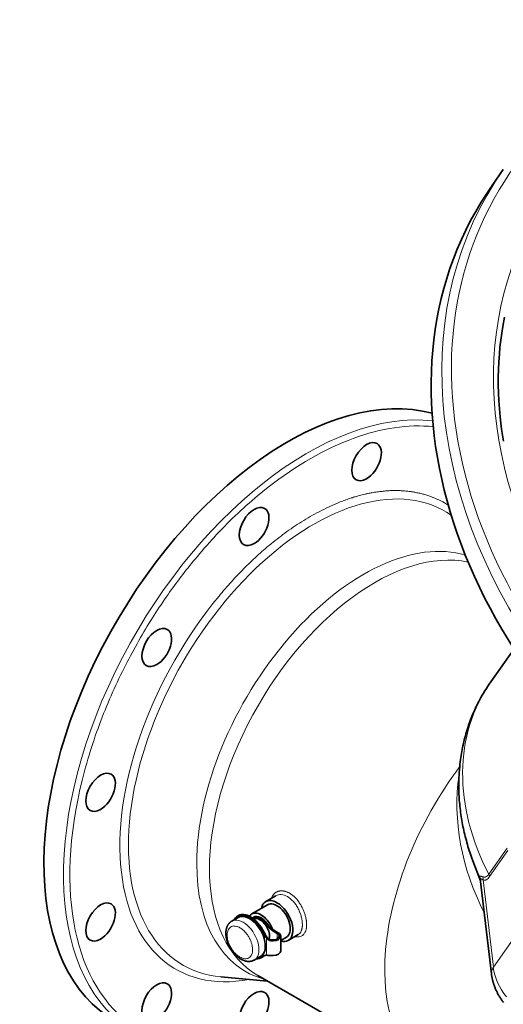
# Model space of a CAD drawing. Header units: inches. Extents: x 2797 to 3517, y 163 to 889.
# Tile 23 of 26: x 3324 to 3389, y 757 to 888. Entities that reach past the tile are written whole.
import ezdxf

# ---------------------------------------------------------------- set-up
doc = ezdxf.new("R2010")
doc.units = ezdxf.units.IN
doc.header["$MEASUREMENT"] = 0

msp = doc.modelspace()

# ---------------------------------------------------------------- linework, layer by layer
at = {"color": 7, "lineweight": 35, "ltscale": 0.307403}
msp.add_line((3388.71, 868.27), (3387.3, 866.26), dxfattribs=at)
at = {"color": 7, "lineweight": 35}
for p, q in [((3390.15, 804.24), (3387.04, 799.81)), ((3387.13, 760.82), (3385.63, 773.51)), ((3357.24, 759.83), (3351.01, 760.4)), ((3355.95, 760.58), (3379.35, 747.07))]:
    msp.add_line(p, q, dxfattribs=at)
at = {"color": 7, "lineweight": 13}
for p, q in [((3386.79, 774.12), (3389.24, 777.61)), ((3389.34, 777.28), (3386.89, 773.8)), ((3386.01, 773.35), (3387.39, 761.68)), ((3387.39, 761.68), (3390.64, 766.31))]:
    msp.add_line(p, q, dxfattribs=at)
at = {"color": 7, "lineweight": 35, "ltscale": 0.356478}
msp.add_line((3385.67, 773.22), (3384.66, 775.89), dxfattribs=at)
at = {"color": 7, "lineweight": 35, "ltscale": 0.193073}
msp.add_line((3358.33, 771.24), (3357, 770.46), dxfattribs=at)
at = {"color": 7, "lineweight": 13, "ltscale": 0.00048}
msp.add_line((3358.34, 771.24), (3358.33, 771.23), dxfattribs=at)
at = {"color": 7, "lineweight": 35, "ltscale": 0.306189}
msp.add_line((3357.25, 770.03), (3355.13, 768.8), dxfattribs=at)
at = {"color": 7, "lineweight": 35, "ltscale": 0.122476}
msp.add_line((3353.32, 768.34), (3352.47, 767.85), dxfattribs=at)
at = {"color": 7, "lineweight": 35, "ltscale": 0.020412}
msp.add_line((3353.22, 768.51), (3353.36, 768.59), dxfattribs=at)
at = {"color": 7, "lineweight": 35, "ltscale": 0.02041}
msp.add_line((3355.38, 768.37), (3355.23, 768.29), dxfattribs=at)
at = {"color": 7, "lineweight": 13, "ltscale": 0.020413}
for p, q in [((3357.08, 767.37), (3357.22, 767.46)), ((3356.6, 766.32), (3356.74, 766.4)), ((3356.74, 763.19), (3356.6, 763.1))]:
    msp.add_line(p, q, dxfattribs=at)
at = {"color": 7, "lineweight": 13, "ltscale": 0.020414}
msp.add_line((3358.07, 766.64), (3357.93, 766.56), dxfattribs=at)
at = {"color": 7, "lineweight": 35, "ltscale": 0.087543}
msp.add_line((3357.93, 766.56), (3358.54, 766.21), dxfattribs=at)
at = {"color": 7, "lineweight": 35, "ltscale": 0.087545}
msp.add_line((3358.68, 766.29), (3358.07, 766.64), dxfattribs=at)
at = {"color": 7, "lineweight": 13, "ltscale": 0.091855}
msp.add_line((3358.54, 765.47), (3358.54, 766.21), dxfattribs=at)
at = {"color": 7, "lineweight": 35, "ltscale": 0.244949}
msp.add_line((3359, 763.88), (3359, 765.84), dxfattribs=at)
at = {"color": 7, "lineweight": 35, "ltscale": 0.107614}
msp.add_line((3359.75, 765.7), (3359, 765.27), dxfattribs=at)
at = {"color": 7, "lineweight": 35, "ltscale": 0.193055}
msp.add_line((3361.33, 766.04), (3360, 765.27), dxfattribs=at)
at = {"color": 7, "lineweight": 13, "ltscale": 0.2828}
msp.add_line((3357.12, 765.54), (3357.12, 763.28), dxfattribs=at)
at = {"color": 7, "lineweight": 13, "ltscale": 0.039661}
msp.add_line((3358.27, 765.37), (3357.99, 765.21), dxfattribs=at)
at = {"color": 7, "lineweight": 35, "ltscale": 0.122475}
msp.add_line((3356.32, 763.14), (3355.47, 762.65), dxfattribs=at)
at = {"color": 7, "lineweight": 35, "ltscale": 0.020413}
msp.add_line((3356.42, 762.97), (3356.56, 763.05), dxfattribs=at)
at = {"color": 7, "lineweight": 35}
for points in [[(3388.72, 831.96), (3388.59, 832.77), (3388.48, 833.59), (3388.38, 834.4), (3388.29, 835.21), (3388.19, 836.28), (3388.12, 837.35), (3388.08, 838.41), (3388.05, 839.46), (3388.05, 840.51), (3388.08, 841.55), (3388.12, 842.58), (3388.19, 843.61), (3388.27, 844.54), (3388.38, 845.47), (3388.5, 846.38), (3388.64, 847.3), (3388.87, 848.55)], [(3387.04, 799.81), (3386.84, 799.52), (3386.64, 799.23), (3386.45, 798.93), (3386.26, 798.63), (3386.08, 798.32), (3385.9, 798.02), (3385.72, 797.71), (3385.55, 797.39), (3385.44, 797.18), (3385.33, 796.96), (3385.22, 796.74), (3385.11, 796.52), (3385.01, 796.3), (3384.91, 796.08), (3384.81, 795.85), (3384.71, 795.63), (3384.61, 795.4), (3384.52, 795.18), (3384.43, 794.95), (3384.34, 794.72), (3384.26, 794.49), (3384.17, 794.26), (3384.09, 794.03), (3384.01, 793.8), (3383.88, 793.39), (3383.8, 793.13), (3383.73, 792.87), (3383.65, 792.61), (3383.58, 792.35), (3383.51, 792.09), (3383.45, 791.82), (3383.39, 791.56), (3383.33, 791.29), (3383.27, 791.03), (3383.22, 790.76), (3383.17, 790.5), (3383.12, 790.23), (3383.08, 789.96), (3383.04, 789.69), (3383, 789.42), (3382.96, 789.15), (3382.92, 788.79), (3382.89, 788.43), (3382.85, 788.07), (3382.83, 787.71), (3382.8, 787.35), (3382.79, 786.99), (3382.78, 786.63), (3382.77, 786.27), (3382.77, 785.9), (3382.77, 785.54), (3382.78, 785.17), (3382.79, 784.81), (3382.81, 784.54), (3382.82, 784.27), (3382.84, 784), (3382.86, 783.72), (3382.89, 783.45), (3382.91, 783.18), (3382.94, 782.91), (3382.98, 782.64), (3383.01, 782.37), (3383.05, 782.1), (3383.09, 781.83), (3383.13, 781.56), (3383.18, 781.29), (3383.23, 781.02), (3383.28, 780.75), (3383.33, 780.48), (3383.39, 780.21), (3383.45, 779.95), (3383.51, 779.68), (3383.57, 779.41), (3383.64, 779.15), (3383.7, 778.88), (3383.78, 778.62), (3383.85, 778.35), (3383.93, 778.09), (3384, 777.83), (3384.08, 777.56), (3384.17, 777.3), (3384.25, 777.04), (3384.34, 776.78), (3384.43, 776.52), (3384.52, 776.26), (3384.66, 775.89)], [(3352.47, 767.85), (3352.43, 767.83), (3352.4, 767.8), (3352.36, 767.78), (3352.33, 767.75), (3352.3, 767.73), (3352.27, 767.71), (3352.24, 767.69), (3352.22, 767.66), (3352.19, 767.64), (3352.17, 767.62), (3352.15, 767.59), (3352.12, 767.57), (3352.1, 767.54), (3352.08, 767.52), (3352.06, 767.49), (3352.04, 767.46), (3352.02, 767.43), (3352, 767.41), (3351.98, 767.38), (3351.96, 767.35), (3351.94, 767.32), (3351.93, 767.29), (3351.91, 767.26), (3351.89, 767.23), (3351.88, 767.2), (3351.86, 767.17), (3351.85, 767.14), (3351.84, 767.11), (3351.82, 767.08), (3351.81, 767.04), (3351.8, 767.01), (3351.79, 766.98), (3351.78, 766.95), (3351.77, 766.92), (3351.76, 766.87), (3351.75, 766.83), (3351.74, 766.79), (3351.73, 766.75), (3351.72, 766.71), (3351.71, 766.67), (3351.7, 766.62), (3351.7, 766.58), (3351.69, 766.54), (3351.69, 766.5), (3351.68, 766.46), (3351.68, 766.43), (3351.68, 766.39), (3351.68, 766.35), (3351.68, 766.31), (3351.67, 766.27), (3351.67, 766.23)], [(3351.67, 766.23), (3351.68, 766.16), (3351.68, 766.08), (3351.68, 766), (3351.69, 765.96), (3351.69, 765.92), (3351.7, 765.87), (3351.7, 765.83), (3351.71, 765.78), (3351.72, 765.73), (3351.72, 765.67), (3351.73, 765.62), (3351.74, 765.57), (3351.76, 765.51), (3351.77, 765.46), (3351.78, 765.4), (3351.8, 765.35), (3351.81, 765.29), (3351.83, 765.23), (3351.85, 765.17), (3351.87, 765.11), (3351.89, 765.05), (3351.91, 764.99), (3351.93, 764.93), (3351.96, 764.86), (3351.99, 764.8), (3352.01, 764.73), (3352.04, 764.67), (3352.07, 764.6), (3352.1, 764.54), (3352.14, 764.47), (3352.17, 764.4), (3352.21, 764.34), (3352.25, 764.27), (3352.29, 764.2), (3352.33, 764.13), (3352.37, 764.07), (3352.41, 764), (3352.46, 763.93), (3352.5, 763.87), (3352.54, 763.82), (3352.58, 763.76), (3352.62, 763.71), (3352.66, 763.66), (3352.7, 763.61), (3352.75, 763.56), (3352.79, 763.51), (3352.84, 763.46), (3352.88, 763.41), (3352.94, 763.35), (3353, 763.29), (3353.06, 763.23), (3353.13, 763.17), (3353.19, 763.11), (3353.26, 763.06), (3353.32, 763.01), (3353.36, 762.98), (3353.39, 762.96), (3353.45, 762.91), (3353.51, 762.87), (3353.58, 762.83), (3353.64, 762.79), (3353.68, 762.77), (3353.72, 762.75), (3353.76, 762.72), (3353.8, 762.7), (3353.84, 762.68), (3353.88, 762.66), (3353.92, 762.64), (3353.96, 762.63), (3354.02, 762.61), (3354.07, 762.59), (3354.12, 762.57), (3354.17, 762.55), (3354.22, 762.53), (3354.27, 762.52), (3354.32, 762.51), (3354.37, 762.5), (3354.42, 762.49), (3354.47, 762.48), (3354.52, 762.47), (3354.57, 762.47), (3354.6, 762.47), (3354.64, 762.46), (3354.67, 762.46), (3354.71, 762.46), (3354.74, 762.46), (3354.78, 762.46), (3354.81, 762.46), (3354.85, 762.47), (3354.88, 762.47), (3354.91, 762.47), (3354.94, 762.47), (3354.97, 762.48), (3355, 762.48), (3355.03, 762.49), (3355.06, 762.5), (3355.09, 762.5), (3355.12, 762.51), (3355.16, 762.52), (3355.19, 762.53), (3355.23, 762.54), (3355.26, 762.56), (3355.3, 762.57), (3355.34, 762.59), (3355.39, 762.61), (3355.43, 762.63), (3355.47, 762.65)], [(3357.26, 765.62), (3357.29, 765.6), (3357.31, 765.57), (3357.34, 765.55), (3357.37, 765.53), (3357.4, 765.5), (3357.43, 765.48), (3357.46, 765.46), (3357.49, 765.45), (3357.52, 765.43), (3357.55, 765.41), (3357.59, 765.4), (3357.62, 765.39), (3357.66, 765.37), (3357.69, 765.36), (3357.73, 765.35), (3357.76, 765.35), (3357.8, 765.34), (3357.84, 765.34), (3357.87, 765.33), (3357.91, 765.33), (3357.95, 765.33), (3357.98, 765.33), (3358.02, 765.33), (3358.06, 765.33), (3358.1, 765.34), (3358.14, 765.34), (3358.19, 765.35), (3358.23, 765.36), (3358.27, 765.37)], [(3357.99, 765.21), (3357.96, 765.21), (3357.92, 765.21), (3357.88, 765.21), (3357.84, 765.21), (3357.8, 765.21), (3357.77, 765.22), (3357.73, 765.22), (3357.7, 765.23), (3357.67, 765.23), (3357.64, 765.24), (3357.61, 765.25), (3357.57, 765.26), (3357.54, 765.27), (3357.51, 765.28), (3357.48, 765.29), (3357.45, 765.3), (3357.42, 765.32), (3357.39, 765.33), (3357.36, 765.35), (3357.32, 765.37), (3357.29, 765.39), (3357.26, 765.42), (3357.23, 765.44), (3357.2, 765.46), (3357.18, 765.49), (3357.15, 765.52), (3357.12, 765.54)], [(3357.12, 763.28), (3357.18, 763.28), (3357.25, 763.27), (3357.33, 763.27), (3357.42, 763.26), (3357.5, 763.26), (3357.6, 763.25), (3357.65, 763.25), (3357.71, 763.25), (3357.75, 763.25), (3357.79, 763.24), (3357.86, 763.24), (3357.93, 763.25), (3357.96, 763.25), (3357.99, 763.25)], [(3388.73, 756.98), (3388.68, 757.05), (3388.63, 757.13), (3388.57, 757.2), (3388.52, 757.27), (3388.47, 757.34), (3388.42, 757.42), (3388.37, 757.49), (3388.32, 757.57), (3388.28, 757.64), (3388.23, 757.72), (3388.18, 757.79), (3388.14, 757.87), (3388.09, 757.95), (3388.05, 758.03), (3388, 758.11), (3387.96, 758.19), (3387.92, 758.27), (3387.88, 758.35), (3387.84, 758.43), (3387.8, 758.52), (3387.76, 758.6), (3387.72, 758.68), (3387.68, 758.77), (3387.65, 758.85), (3387.61, 758.94), (3387.58, 759.02), (3387.55, 759.11), (3387.52, 759.2), (3387.49, 759.28), (3387.46, 759.37), (3387.43, 759.44), (3387.41, 759.51), (3387.39, 759.58), (3387.37, 759.65), (3387.35, 759.72), (3387.33, 759.8), (3387.31, 759.87), (3387.29, 759.94), (3387.28, 760.01), (3387.26, 760.09), (3387.24, 760.16), (3387.23, 760.23), (3387.21, 760.31), (3387.2, 760.38), (3387.19, 760.45), (3387.17, 760.53), (3387.16, 760.6), (3387.15, 760.68), (3387.14, 760.75), (3387.13, 760.82)]]:
    msp.add_lwpolyline(points, dxfattribs=at)
at = {"color": 7, "lineweight": 13}
for points in [[(3369.14, 824.6), (3369.32, 824.65), (3369.5, 824.7), (3369.68, 824.75), (3369.86, 824.79), (3370.04, 824.84), (3370.21, 824.88), (3370.3, 824.9), (3370.39, 824.92), (3370.48, 824.94), (3370.57, 824.96), (3370.69, 824.98), (3370.81, 825.01), (3370.92, 825.03), (3371.07, 825.06), (3371.22, 825.09), (3371.36, 825.11), (3371.51, 825.14), (3371.65, 825.16), (3371.74, 825.17)], [(3371.74, 825.17), (3371.9, 825.2), (3372.06, 825.22), (3372.22, 825.24), (3372.37, 825.26), (3372.53, 825.27), (3372.69, 825.29), (3372.84, 825.31), (3373, 825.32), (3373.15, 825.33), (3373.31, 825.34), (3373.46, 825.35), (3373.62, 825.36), (3373.78, 825.36), (3373.93, 825.37), (3374.09, 825.37), (3374.19, 825.37), (3374.35, 825.37)], [(3374.35, 825.37), (3374.5, 825.37), (3374.65, 825.37), (3374.8, 825.37), (3374.95, 825.36), (3375.1, 825.35), (3375.24, 825.34), (3375.39, 825.33), (3375.54, 825.32), (3375.69, 825.31), (3375.83, 825.3), (3375.98, 825.28), (3376.13, 825.26), (3376.2, 825.25), (3376.27, 825.25), (3376.37, 825.23), (3376.47, 825.22), (3376.57, 825.2), (3376.67, 825.19), (3376.76, 825.17), (3376.9, 825.15)], [(3376.9, 825.15), (3377.04, 825.12), (3377.17, 825.09), (3377.31, 825.07), (3377.45, 825.04), (3377.58, 825.01), (3377.72, 824.97), (3377.85, 824.94), (3377.99, 824.9), (3378.12, 824.87), (3378.25, 824.83), (3378.38, 824.79), (3378.52, 824.75), (3378.65, 824.71), (3378.78, 824.66), (3378.9, 824.62), (3379.02, 824.58), (3379.14, 824.53), (3379.23, 824.5), (3379.33, 824.46)], [(3366.59, 823.71), (3366.77, 823.78), (3366.95, 823.85), (3367.14, 823.92), (3367.32, 823.99), (3367.5, 824.06), (3367.69, 824.13), (3367.87, 824.19), (3368.05, 824.26), (3368.23, 824.32), (3368.41, 824.38), (3368.56, 824.42), (3368.71, 824.47), (3368.87, 824.52), (3368.97, 824.55), (3369.14, 824.6)], [(3353.84, 814.69), (3354.05, 814.91), (3354.27, 815.13), (3354.49, 815.35), (3354.71, 815.56), (3354.93, 815.78), (3355.15, 815.99), (3355.37, 816.2), (3355.59, 816.4), (3355.81, 816.61), (3356.04, 816.81), (3356.26, 817.01), (3356.49, 817.21), (3356.71, 817.41), (3356.94, 817.6), (3357.16, 817.79), (3357.39, 817.98), (3357.5, 818.08)], [(3350.77, 811.28), (3350.97, 811.53), (3351.18, 811.77), (3351.38, 812.01), (3351.59, 812.25), (3351.8, 812.49), (3352.01, 812.73), (3352.22, 812.97), (3352.43, 813.2), (3352.64, 813.43), (3352.85, 813.66), (3353.07, 813.89), (3353.28, 814.12), (3353.5, 814.34), (3353.71, 814.57), (3353.84, 814.69)], [(3385.97, 773.77), (3385.91, 773.8), (3385.88, 773.81), (3385.85, 773.82), (3385.82, 773.83), (3385.78, 773.84), (3385.75, 773.85), (3385.73, 773.86), (3385.72, 773.86), (3385.7, 773.87), (3385.69, 773.87), (3385.67, 773.87), (3385.65, 773.87), (3385.63, 773.87), (3385.62, 773.87), (3385.62, 773.87), (3385.61, 773.87), (3385.6, 773.87), (3385.59, 773.87), (3385.58, 773.86), (3385.57, 773.86), (3385.57, 773.85), (3385.57, 773.85), (3385.56, 773.85), (3385.56, 773.84), (3385.56, 773.84), (3385.56, 773.84), (3385.55, 773.83), (3385.55, 773.82), (3385.55, 773.8), (3385.55, 773.79), (3385.55, 773.78), (3385.56, 773.76), (3385.56, 773.75), (3385.56, 773.74)], [(3385.63, 773.51), (3385.63, 773.52), (3385.63, 773.52), (3385.63, 773.53), (3385.63, 773.53), (3385.63, 773.53), (3385.64, 773.54), (3385.64, 773.54), (3385.64, 773.54), (3385.65, 773.54), (3385.65, 773.54)], [(3385.65, 773.54), (3385.66, 773.54), (3385.66, 773.54), (3385.67, 773.54), (3385.67, 773.54), (3385.69, 773.53), (3385.7, 773.53), (3385.71, 773.52), (3385.73, 773.52), (3385.74, 773.51), (3385.78, 773.49), (3385.81, 773.47), (3385.85, 773.45), (3385.9, 773.42), (3385.95, 773.39), (3386.01, 773.35)], [(3386.79, 774.12), (3386.76, 774.08), (3386.73, 774.04), (3386.71, 774.02), (3386.7, 774.01), (3386.68, 773.98), (3386.65, 773.96), (3386.63, 773.93), (3386.61, 773.91), (3386.58, 773.89), (3386.55, 773.87), (3386.53, 773.84), (3386.5, 773.83), (3386.47, 773.81), (3386.44, 773.79), (3386.43, 773.78), (3386.41, 773.78), (3386.4, 773.77), (3386.38, 773.77), (3386.36, 773.76), (3386.33, 773.75), (3386.31, 773.74), (3386.28, 773.74), (3386.26, 773.73), (3386.23, 773.73), (3386.2, 773.73), (3386.18, 773.73), (3386.16, 773.73), (3386.14, 773.73), (3386.12, 773.73), (3386.1, 773.74), (3386.09, 773.74), (3386.08, 773.74), (3386.06, 773.74), (3386.03, 773.75), (3386, 773.76), (3385.97, 773.77)], [(3386.45, 773.38), (3386.42, 773.37), (3386.39, 773.36), (3386.36, 773.35), (3386.33, 773.34), (3386.3, 773.33), (3386.27, 773.32), (3386.24, 773.32), (3386.21, 773.32), (3386.18, 773.32), (3386.15, 773.32), (3386.12, 773.32), (3386.09, 773.33), (3386.06, 773.33), (3386.03, 773.34), (3386.01, 773.35)], [(3362.46, 767.37), (3362.46, 767.46), (3362.45, 767.55), (3362.45, 767.64), (3362.44, 767.73), (3362.43, 767.82), (3362.42, 767.91), (3362.41, 767.97), (3362.4, 768.02), (3362.38, 768.13), (3362.36, 768.25), (3362.34, 768.36), (3362.31, 768.47), (3362.28, 768.58), (3362.25, 768.7), (3362.21, 768.81), (3362.18, 768.92), (3362.14, 769.03), (3362.09, 769.15), (3362.05, 769.26), (3362, 769.37), (3361.95, 769.48), (3361.9, 769.58), (3361.85, 769.69), (3361.79, 769.8), (3361.74, 769.9), (3361.68, 770.01), (3361.61, 770.11), (3361.55, 770.21), (3361.48, 770.31), (3361.42, 770.41), (3361.38, 770.45), (3361.35, 770.5), (3361.31, 770.55), (3361.28, 770.6), (3361.23, 770.66), (3361.18, 770.72), (3361.13, 770.78), (3361.06, 770.85), (3361, 770.92), (3360.93, 770.99), (3360.87, 771.05), (3360.8, 771.12), (3360.73, 771.18), (3360.65, 771.24), (3360.58, 771.31), (3360.5, 771.36), (3360.46, 771.39), (3360.42, 771.42), (3360.36, 771.46), (3360.3, 771.51), (3360.24, 771.54), (3360.17, 771.58), (3360.11, 771.62), (3360.04, 771.66), (3359.96, 771.69), (3359.89, 771.72), (3359.82, 771.75), (3359.75, 771.78), (3359.68, 771.8), (3359.64, 771.81), (3359.6, 771.82), (3359.55, 771.84), (3359.51, 771.85), (3359.46, 771.86), (3359.39, 771.87), (3359.35, 771.88), (3359.32, 771.88), (3359.27, 771.89), (3359.23, 771.89), (3359.18, 771.89), (3359.13, 771.89), (3359.07, 771.89), (3359.01, 771.89), (3358.96, 771.89), (3358.9, 771.88), (3358.85, 771.87), (3358.79, 771.86), (3358.74, 771.85), (3358.68, 771.83), (3358.62, 771.81), (3358.57, 771.79), (3358.52, 771.77), (3358.46, 771.75), (3358.41, 771.72), (3358.36, 771.69), (3358.32, 771.66), (3358.27, 771.62), (3358.23, 771.59), (3358.19, 771.56), (3358.16, 771.53), (3358.12, 771.49), (3358.09, 771.46), (3358.06, 771.43), (3358.04, 771.4), (3358.01, 771.36), (3357.99, 771.34), (3357.97, 771.31), (3357.94, 771.26), (3357.9, 771.21), (3357.87, 771.15), (3357.84, 771.09), (3357.82, 771.03), (3357.79, 770.97), (3357.77, 770.91)], [(3361.75, 766.54), (3361.76, 766.58), (3361.78, 766.62), (3361.79, 766.67), (3361.81, 766.71), (3361.82, 766.76), (3361.83, 766.81), (3361.84, 766.83), (3361.84, 766.86), (3361.85, 766.89), (3361.85, 766.92), (3361.86, 766.98), (3361.87, 767.04), (3361.88, 767.1), (3361.88, 767.14), (3361.89, 767.19), (3361.89, 767.24), (3361.89, 767.27), (3361.89, 767.3), (3361.89, 767.37)], [(3361.47, 765.76), (3361.43, 765.76), (3361.39, 765.75), (3361.35, 765.75), (3361.3, 765.75), (3361.26, 765.75), (3361.22, 765.75), (3361.17, 765.75), (3361.13, 765.76), (3361.08, 765.76)]]:
    msp.add_lwpolyline(points, dxfattribs=at)
for centre, radius, start, end in [((3377.36, 815.5), 18.51, 83.7897, 87.6637), ((3394.61, 778.48), 60.26, 129.9685, 133.7515), ((3374.91, 813.28), 12.02, 57.5301, 68.4584), ((3379.88, 792.57), 33.87, 117.7236, 122.3112), ((3398.44, 774.47), 65.81, 133.7437, 137.2079), ((3382.35, 788.64), 38.52, 122.296, 126.2771), ((3384.96, 785.07), 42.93, 126.2654, 129.7586), ((3401.87, 771.28), 70.48, 137.2017, 140.403), ((3405.28, 768.48), 74.9, 140.413, 144.9613), ((3407.45, 766.92), 77.57, 144.9414, 147.379), ((3408.22, 766.43), 78.49, 147.3772, 149.9482), ((3408.23, 766.42), 78.49, 149.9456, 152.6754), ((3407.26, 766.92), 77.4, 152.6719, 155.5926), ((3405.14, 767.87), 75.08, 155.5879, 158.7405), ((3401.74, 769.19), 71.43, 158.7341, 162.1716), ((3397.03, 770.69), 66.49, 162.163, 165.9536), ((3388.2, 774.66), 2.79, 199.2456, 201.8648), ((3384.72, 773.35), 0.934, 18.6831, 24.7708), ((3384.98, 773.49), 1.04, 352.3821, 16.1355), ((3358.94, 770.19), 1.21, 102.0642, 119.7432), ((3358.97, 770.02), 1.37, 85.6993, 101.9272), ((3357.42, 767.59), 4.36, 33.826, 41.2781), ((3356.88, 767.22), 5.01, 27.1552, 33.8464), ((3356.61, 767.08), 5.31, 20.8418, 27.193), ((3356.68, 767.1), 5.24, 14.588, 20.9008), ((3352.84, 766.3), 0.936, 134.2234, 151.2326), ((3352.75, 766.39), 0.805, 113.2897, 134.0694), ((3352.77, 766.32), 0.882, 91.6882, 112.9188), ((3352.19, 764.66), 2.68, 48.6276, 59.6652), ((3359.54, 767.36), 2.92, 350.3406, 0.3394), ((3354.43, 766), 2.58, 180.2019, 188.5293), ((3353.09, 766.16), 1.22, 151.1554, 163.8672), ((3351.67, 764.05), 3.48, 39.7959, 48.7911), ((3351.28, 763.71), 4, 32.1839, 39.9102), ((3351.17, 763.63), 4.13, 25.2931, 32.2595), ((3361.32, 767.55), 1.81, 256.7546, 262.2), ((3360.89, 766.8), 0.876, 300.2856, 320.7495), ((3361.32, 766.77), 1.02, 278.5318, 298.8757), ((3361.33, 766.75), 0.997, 299.316, 319.9447), ((3355.06, 766.09), 3.22, 188.4923, 196.1026), ((3355.6, 766.24), 3.78, 196.0611, 203.1846), ((3355.92, 766.38), 4.13, 203.158, 216.842), ((3351.36, 763.72), 3.92, 18.8043, 25.3409), ((3351.77, 763.86), 3.49, 12.5163, 18.8323), ((3355.64, 766.17), 3.78, 216.8153, 223.9387), ((3355.24, 765.78), 3.22, 223.8976, 231.5074), ((3354.34, 763.64), 0.817, 279.6606, 320.3407), ((3354.17, 763.77), 1.03, 320.3872, 337.3218), ((3353.81, 763.93), 1.43, 337.2765, 350.3813), ((3353.28, 764.02), 1.96, 350.2738, 0.2652), ((3354.35, 764.24), 1.42, 249.6179, 262.7242), ((3354.3, 763.85), 1.03, 262.6774, 279.6132)]:
    msp.add_arc(centre, radius, start, end, dxfattribs=at)
at = {"color": 7, "lineweight": 35}
msp.add_arc((3384.94, 773.43), 0.695, 6.4076, 18.0956, dxfattribs=at)
at = {"color": 7, "lineweight": 13}
for centre, major_axis, ratio, start_param, end_param in [((3446.33, 828.52), (56.45, -39.68), 0.788677, 2.290711, 3.86151), ((3445.98, 828.02), (-57.27, 40.25), 0.788675, 6.283171, 8.573898), ((3446.33, 828.52), (51.54, -36.23), 0.788675, 3.25574, 4.351466), ((3362.53, 792.81), (23, 39.84), 0.57735, 0.244119, 3.140986), ((3362.95, 792.56), (-22.7, -39.32), 0.57735, 3.435222, 4.148236), ((3446.33, 828.52), (56.45, -39.68), 0.788673, 3.861509, 5.432308), ((3363.42, 792.3), (17.5, 30.31), 0.57735, 6.233552, 9.685077), ((3318.14, 228.92), (-58.62, -596.43), 0.177464, 3.235403, 3.257534), ((3370.1, 788.44), (-15.78, -27.33), 0.57735, 3.274281, 5.497787), ((3371.55, 787.6), (-15.6, -27.02), 0.57735, 3.325577, 6.283145), ((3362.95, 792.56), (17.97, 31.13), 0.57735, 1.285398, 3.599504), ((3413.22, 781.41), (26.18, -18.4), 0.788675, 3.141631, 4.136282), ((3394.95, 774.09), (-15.6, -27.02), 0.57735, 4.505611, 6.282463), ((3362.95, 792.56), (-22.7, -39.32), 0.57735, 5.172967, 6.246496), ((3404.84, 778), (13.1, -23.31), 0.775083, 3.926894, 4.664825), ((3370.1, 788.44), (-15.78, -27.33), 0.57735, 5.497787, 6.434737), ((3411.78, 779.37), (-25.27, 17.76), 0.788675, 0.858532, 0.940178), ((3353.54, 1150.76), (32.69, -377.44), 0.039489, 0.015, 0.046937), ((3385.96, 773.89), (0.818, -0.575), 0.788675, 0.615017, 0.99469), ((3359.61, 768.9), (1.22, -2.36), 0.66822, 2.335383, 2.754917), ((3359.71, 768.49), (1.21, -2.8), 0.622427, 2.054813, 2.44608), ((3360, 768.67), (1.24, -2.72), 0.525469, 0.855654, 1.247612), ((3353.97, 765.25), (1.5, -2.6), 0.57735, 6.282743, 9.424778), ((3373.08, 695.38), (20.56, -71.78), 0.112288, 3.071968, 3.114065), ((3353.55, 765.01), (1.2, -2.08), 0.57735, 2.356195, 2.604893), ((3353.55, 765.01), (1.2, -2.08), 0.57735, 3.643185, 3.926991), ((3358.49, 770.76), (2.86, -4.71), 0.392534, 0.135412, 0.279527), ((3339.29, 797.04), (22.61, -31.1), 0.163007, 0.039369, 0.096897), ((3353.72, 776.2), (8.21, -10.26), 0.293185, 0.155771, 0.252308), ((3353.55, 765.01), (1.2, -2.08), 0.57735, 0.785398, 1.069204), ((3353.55, 765.01), (1.2, -2.08), 0.57735, 5.314794, 5.680779), ((3391.1, 761.29), (3.97, 0.47), 0.502155, 2.718924, 3.14155), ((3394.67, 760.92), (6.41, -4.51), 0.788675, 3.756609, 4.36151)]:
    msp.add_ellipse(centre, major_axis=major_axis, ratio=ratio, start_param=start_param, end_param=end_param, dxfattribs=at)
at = {"color": 7, "lineweight": 35}
for centre, major_axis, ratio, start_param, end_param in [((3444.57, 826.01), (57.27, -40.25), 0.788675, 3.141578, 6.283149), ((3359.91, 794.32), (23, 39.84), 0.57735, 0.150269, 3.141633), ((3370.46, 829.23), (-1.4, -2.42), 0.57735, 3.141593, 6.283185), ((3370.46, 829.23), (-1.4, -2.42), 0.57735, 0.785398, 3.141593), ((3370.46, 829.23), (-1.4, -2.42), 0.57735, 0, 0.785398), ((3355.45, 820.57), (-1.4, -2.42), 0.57735, 3.141593, 6.283185), ((3355.45, 820.57), (-1.4, -2.42), 0.57735, 0.785398, 3.141593), ((3355.45, 820.57), (-1.4, -2.42), 0.57735, 0, 0.785398), ((3342.45, 804.4), (-1.4, -2.42), 0.57735, 3.141593, 6.283185), ((3342.45, 804.4), (-1.4, -2.42), 0.57735, 0.785398, 3.141593), ((3342.45, 804.4), (-1.4, -2.42), 0.57735, 0, 0.785398), ((3334.95, 785.06), (-1.4, -2.42), 0.57735, 3.141593, 6.283185), ((3334.95, 785.06), (-1.4, -2.42), 0.57735, 0.785398, 3.141593), ((3334.95, 785.06), (-1.4, -2.42), 0.57735, 0, 0.785398), ((3411.78, 779.37), (-25.27, 17.76), 0.788675, 0.858389, 0.858532), ((3334.95, 767.73), (-1.4, -2.42), 0.57735, 3.141593, 6.283185), ((3334.95, 767.73), (-1.4, -2.42), 0.57735, 0.785398, 3.141593), ((3358.5, 767.86), (-1.5, 2.6), 0.57735, 0, 0.585612), ((3358.5, 767.86), (-1.5, 2.6), 0.57735, 5.497787, 6.283185), ((3358.5, 767.86), (1.25, -2.17), 0.57735, 0, 3.141593), ((3358.5, 767.86), (-1.5, 2.6), 0.57735, 3.141593, 5.497787), ((3354.82, 765.74), (1.6, -2.77), 0.57735, 3.141593, 3.496934), ((3354.82, 765.74), (1.6, -2.77), 0.57735, 1.448272, 3.141593), ((3354.82, 765.74), (-1.5, 2.6), 0.57735, 5.497787, 6.283185), ((3354.96, 765.82), (1.6, -2.77), 0.57735, 2.356194, 3.141593), ((3356.38, 766.64), (1.25, -2.17), 0.57735, 3.141593, 3.429059), ((3354.96, 765.82), (1.6, -2.77), 0.57735, 1.448272, 2.356194), ((3356.38, 766.64), (1.25, -2.17), 0.57735, 1.290296, 3.141593), ((3356.23, 766.56), (-1, 1.73), 0.57735, 6.283185, 6.30681), ((3356.23, 766.56), (-1, 1.73), 0.57735, 4.854286, 6.283185), ((3356.38, 766.64), (-1, 1.73), 0.57735, 4.854286, 6.283185), ((3356.23, 766.56), (0.9, -1.56), 0.57735, 2.356194, 3.084944), ((3354.82, 765.74), (-1.5, 2.6), 0.57735, 3.141593, 5.497787), ((3356.23, 766.56), (0.9, -1.56), 0.57735, 0.518279, 2.356194), ((3357.93, 768.19), (1, -1.73), 0.57735, 4.854286, 5.497787), ((3358.07, 768.27), (1, -1.73), 0.57735, 4.854286, 5.497787), ((3357.72, 766.68), (-1, 1.73), 0.57735, 1.448272, 1.922176), ((3357.86, 766.76), (-1, 1.73), 0.57735, 1.448272, 1.922176), ((3357.9, 765.84), (-1.1, 0), 0.57735, 1.655791, 3.141633), ((3357.9, 765.84), (-0.9, 0), 0.57735, 1.992221, 3.141633), ((3357.9, 765.84), (-0.9, 0), 0.57735, 3.141633, 3.926991), ((3357.9, 765.84), (-1.1, 0), 0.57735, 3.141633, 3.926991), ((3334.95, 767.73), (-1.4, -2.42), 0.57735, 0, 0.785398), ((3358.5, 767.86), (-1.5, 2.6), 0.57735, 2.596289, 3.141593), ((3354.82, 765.74), (1.6, -2.77), 0.57735, 0.000055, 0.122524), ((3354.96, 765.82), (1.6, -2.77), 0.57735, 0.000055, 0.122524), ((3357.72, 761.46), (1, -1.73), 0.57735, 3.141648, 3.264117), ((3357.72, 761.46), (1, -1.73), 0.57735, 2.790213, 3.141648), ((3357.86, 761.54), (-1, 1.73), 0.57735, 0.070641, 0.122524), ((3357.9, 763.88), (1.1, 0), 0.57735, 4.797384, 6.283225), ((3354.82, 765.74), (1.6, -2.77), 0.57735, 5.927771, 6.28324), ((3371.55, 787.6), (-15.6, -27.02), 0.57735, 6.283145, 6.283225), ((3342.45, 757.06), (-1.4, -2.42), 0.57735, 3.141593, 6.283185), ((3342.45, 757.06), (-1.4, -2.42), 0.57735, 0.785398, 3.141593), ((3355.45, 755.9), (-1.4, -2.42), 0.57735, 3.141593, 6.283185), ((3355.45, 755.9), (-1.4, -2.42), 0.57735, 0.785398, 3.141593)]:
    msp.add_ellipse(centre, major_axis=major_axis, ratio=ratio, start_param=start_param, end_param=end_param, dxfattribs=at)

doc.saveas('drawing.dxf')
